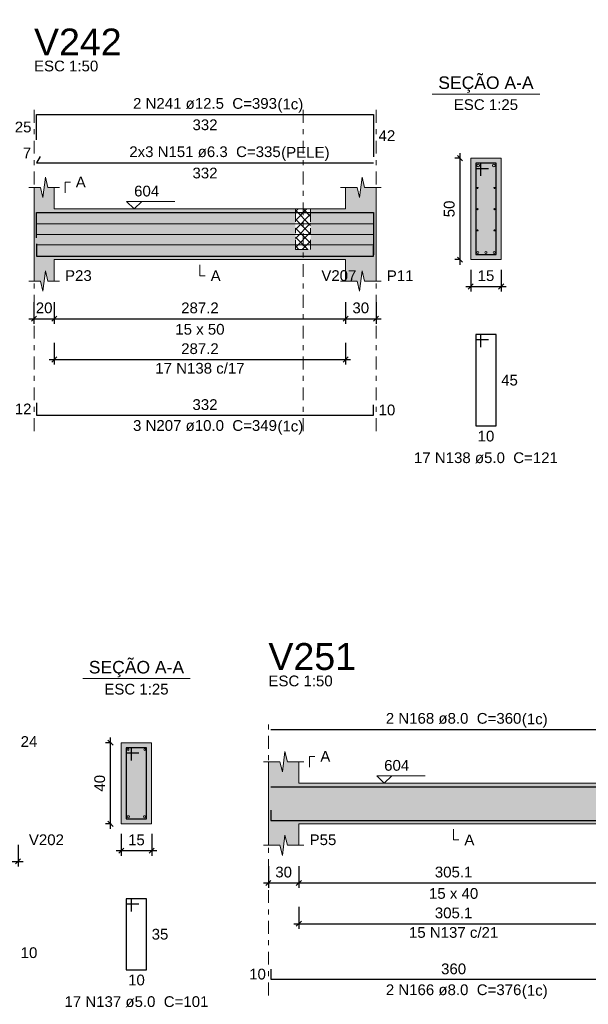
# Model space of a CAD drawing. Header units: millimetres. Extents: x 0 to 119, y 0 to 84.
# Tile 3 of 24: x 25 to 36, y 21 to 41. Entities that reach past the tile are written whole.
import ezdxf

# ---------------------------------------------------------------- set-up
doc = ezdxf.new("R2010")
doc.units = ezdxf.units.MM
doc.header["$MEASUREMENT"] = 0
doc.linetypes.add('DASHDOT', pattern=[2.54, 1.27, -0.635, 0, -0.635])
doc.linetypes.add('NULL', pattern=[0])
doc.layers.get('0').update_dxf_attribs({"lineweight": 18})
for name, color, linetype, lineweight in [('Descrição da armadura', 7, 'Continuous', 0), ('DT-Arm complementar', 5, 'Continuous', 5), ('DT-Barras na forma', 2, 'Continuous', 30), ('DT-Barras no corte', 5, 'Continuous', 5), ('DT-Barras rebatidas', 2, 'Continuous', 30), ('DT-Cotas', 9, 'Continuous', 5), ('DT-Forma', 5, 'Continuous', 5), ('DT-Hachura forma vigas', 254, 'Continuous', 5), ('DT-Hachura intersecção vigas', 9, 'Continuous', 5), ('DT-Hachura seção vigas', 254, 'Continuous', 5), ('DT-Pontilhado', 9, 'DASHDOT', 5), ('DT-Textos', 7, 'Continuous', 5), ('DT-Título', 3, 'Continuous', 20), ('Textos armaduras', 7, 'Continuous', 0)]:
    doc.layers.add(name, color=color, linetype=linetype, lineweight=lineweight)
doc.styles.add('Arial', font='txt')
doc.dimstyles.new('UM_25.000000', dxfattribs={"dimtxt": 0.18, "dimasz": 0.1, "dimexe": 0.1, "dimexo": 0.2, "dimgap": 0, "dimtad": 1, "dimtih": 1, "dimtoh": 1, "dimdec": 1, "dimlfac": 25, "dimzin": 0, "dimdsep": 46, "dimtxsty": 'Standard', "dimcen": 0.09, "dimdle": 0.1, "dimadec": 1, "dimazin": 2, "dimtfac": 1, "dimtdec": 4, "dimtofl": 0, "dimtmove": 0, "dimatfit": 3, "dimfxl": 1, "dimtolj": 1, "dimarcsym": 0})
doc.dimstyles.new('UM_50.000000', dxfattribs={"dimtxt": 0.18, "dimasz": 0.1, "dimexe": 0.1, "dimexo": 0.2, "dimgap": 0, "dimtad": 1, "dimtih": 1, "dimtoh": 1, "dimdec": 1, "dimlfac": 50, "dimzin": 0, "dimdsep": 46, "dimtxsty": 'Standard', "dimcen": 0.09, "dimdle": 0.1, "dimadec": 1, "dimazin": 2, "dimtfac": 1, "dimtdec": 4, "dimtofl": 0, "dimtmove": 0, "dimatfit": 3, "dimfxl": 1, "dimtolj": 1, "dimarcsym": 0})

# ---------------------------------------------------------------- blocks, each defined once
blk = doc.blocks.new('_Oblique')
at = {"color": 0, "linetype": 'ByBlock', "lineweight": -2}
blk.add_line((-0.5, -0.5), (0.5, 0.5), dxfattribs=at)
blk = doc.blocks.new('*D66')
at = {"layer": 'Defpoints', "color": 0}
for p in [(24.973, 35.26), (25.373, 35.26), (25.373, 34.731)]:
    blk.add_point(p, dxfattribs=at)
at = {"layer": 'DT-Cotas', "color": 0, "lineweight": -2}
for p, q in [((24.973, 35.06), (24.973, 34.631)), ((25.373, 35.06), (25.373, 34.631)), ((24.873, 34.731), (25.473, 34.731))]:
    blk.add_line(p, q, dxfattribs=at)
at = {"layer": 'DT-Cotas', "color": 0, "lineweight": -2, "xscale": 0.1, "yscale": 0.1, "zscale": 0.1, "rotation": 180}
blk.add_blockref('_Oblique', (24.973, 34.731), dxfattribs=at)
at = {"layer": 'DT-Cotas', "color": 0, "lineweight": -2, "xscale": 0.1, "yscale": 0.1, "zscale": 0.1}
blk.add_blockref('_Oblique', (25.373, 34.731), dxfattribs=at)
at = {"layer": 'DT-Cotas', "color": 7, "insert": (25.173, 34.943), "char_height": 0.2118, "attachment_point": 5, "rotation": 0.0057, "style": 'Arial'}
blk.add_mtext('\\A1;20', dxfattribs=at)
blk = doc.blocks.new('*D67')
at = {"layer": 'Defpoints', "color": 0}
for p in [(25.373, 35.26), (31.116, 35.26), (31.116, 34.731)]:
    blk.add_point(p, dxfattribs=at)
at = {"layer": 'DT-Cotas', "color": 0, "lineweight": -2}
for p, q in [((25.373, 35.06), (25.373, 34.631)), ((31.116, 35.06), (31.116, 34.631)), ((25.273, 34.731), (31.216, 34.731))]:
    blk.add_line(p, q, dxfattribs=at)
at = {"layer": 'DT-Cotas', "color": 0, "lineweight": -2, "xscale": 0.1, "yscale": 0.1, "zscale": 0.1, "rotation": 180}
blk.add_blockref('_Oblique', (25.373, 34.731), dxfattribs=at)
at = {"layer": 'DT-Cotas', "color": 0, "lineweight": -2, "xscale": 0.1, "yscale": 0.1, "zscale": 0.1}
blk.add_blockref('_Oblique', (31.116, 34.731), dxfattribs=at)
at = {"layer": 'DT-Cotas', "color": 7, "insert": (28.245, 34.943), "char_height": 0.2118, "attachment_point": 5, "rotation": 0.0057, "style": 'Arial'}
blk.add_mtext('\\A1;287.2', dxfattribs=at)
blk = doc.blocks.new('*D68')
at = {"layer": 'Defpoints', "color": 0}
for p in [(31.116, 35.26), (31.716, 35.26), (31.716, 34.731)]:
    blk.add_point(p, dxfattribs=at)
at = {"layer": 'DT-Cotas', "color": 0, "lineweight": -2}
for p, q in [((31.116, 35.06), (31.116, 34.631)), ((31.716, 35.06), (31.716, 34.631)), ((31.016, 34.731), (31.816, 34.731))]:
    blk.add_line(p, q, dxfattribs=at)
at = {"layer": 'DT-Cotas', "color": 0, "lineweight": -2, "xscale": 0.1, "yscale": 0.1, "zscale": 0.1, "rotation": 180}
blk.add_blockref('_Oblique', (31.116, 34.731), dxfattribs=at)
at = {"layer": 'DT-Cotas', "color": 0, "lineweight": -2, "xscale": 0.1, "yscale": 0.1, "zscale": 0.1}
blk.add_blockref('_Oblique', (31.716, 34.731), dxfattribs=at)
at = {"layer": 'DT-Cotas', "color": 7, "insert": (31.416, 34.943), "char_height": 0.2118, "attachment_point": 5, "rotation": 0.0057, "style": 'Arial'}
blk.add_mtext('\\A1;30', dxfattribs=at)
blk = doc.blocks.new('*D69')
at = {"layer": 'Defpoints', "color": 0}
for p in [(33.372, 37.896), (33.584, 37.896), (33.584, 35.896)]:
    blk.add_point(p, dxfattribs=at)
at = {"layer": 'DT-Cotas', "color": 0, "lineweight": -2}
for p, q in [((33.384, 37.896), (33.272, 37.896)), ((33.372, 35.796), (33.372, 37.996)), ((33.384, 35.896), (33.272, 35.896))]:
    blk.add_line(p, q, dxfattribs=at)
at = {"layer": 'DT-Cotas', "color": 0, "lineweight": -2, "xscale": 0.1, "yscale": 0.1, "zscale": 0.1}
for p, rotation in [((33.372, 37.896), 90), ((33.372, 35.896), 270)]:
    blk.add_blockref('_Oblique', p, dxfattribs=dict(at, rotation=rotation))
at = {"layer": 'DT-Cotas', "color": 7, "insert": (33.16, 36.896), "char_height": 0.2118, "attachment_point": 5, "rotation": 90, "style": 'Arial'}
blk.add_mtext('\\A1;50', dxfattribs=at)
blk = doc.blocks.new('*D70')
at = {"layer": 'Defpoints', "color": 0}
for p in [(33.584, 35.896), (34.184, 35.896), (34.184, 35.366)]:
    blk.add_point(p, dxfattribs=at)
at = {"layer": 'DT-Cotas', "color": 0, "lineweight": -2}
for p, q in [((33.584, 35.696), (33.584, 35.266)), ((34.184, 35.696), (34.184, 35.266)), ((33.484, 35.366), (34.284, 35.366))]:
    blk.add_line(p, q, dxfattribs=at)
at = {"layer": 'DT-Cotas', "color": 0, "lineweight": -2, "xscale": 0.1, "yscale": 0.1, "zscale": 0.1, "rotation": 180}
blk.add_blockref('_Oblique', (33.584, 35.366), dxfattribs=at)
at = {"layer": 'DT-Cotas', "color": 0, "lineweight": -2, "xscale": 0.1, "yscale": 0.1, "zscale": 0.1}
blk.add_blockref('_Oblique', (34.184, 35.366), dxfattribs=at)
at = {"layer": 'DT-Cotas', "color": 7, "insert": (33.884, 35.578), "char_height": 0.2118, "attachment_point": 5, "rotation": 0.0057, "style": 'Arial'}
blk.add_mtext('\\A1;15', dxfattribs=at)
blk = doc.blocks.new('*D71')
at = {"layer": 'Defpoints', "color": 0}
for p in [(25.373, 34.455), (31.116, 34.455), (31.116, 33.926)]:
    blk.add_point(p, dxfattribs=at)
at = {"layer": 'DT-Cotas', "color": 0, "lineweight": -2}
for p, q in [((25.373, 34.255), (25.373, 33.826)), ((31.116, 34.255), (31.116, 33.826)), ((25.273, 33.926), (31.216, 33.926))]:
    blk.add_line(p, q, dxfattribs=at)
at = {"layer": 'DT-Cotas', "color": 0, "lineweight": -2, "xscale": 0.1, "yscale": 0.1, "zscale": 0.1, "rotation": 180}
blk.add_blockref('_Oblique', (25.373, 33.926), dxfattribs=at)
at = {"layer": 'DT-Cotas', "color": 0, "lineweight": -2, "xscale": 0.1, "yscale": 0.1, "zscale": 0.1}
blk.add_blockref('_Oblique', (31.116, 33.926), dxfattribs=at)
at = {"layer": 'DT-Cotas', "color": 7, "insert": (28.245, 34.138), "char_height": 0.2118, "attachment_point": 5, "rotation": 0.0057, "style": 'Arial'}
blk.add_mtext('\\A1;287.2', dxfattribs=at)
blk = doc.blocks.new('*D109')
at = {"layer": 'Defpoints', "color": 0}
for p in [(17.093, 24.558), (24.66, 24.558), (24.66, 24.029)]:
    blk.add_point(p, dxfattribs=at)
at = {"layer": 'DT-Cotas', "color": 0, "lineweight": -2}
for p, q in [((17.093, 24.358), (17.093, 23.929)), ((24.66, 24.358), (24.66, 23.929)), ((16.993, 24.029), (24.76, 24.029))]:
    blk.add_line(p, q, dxfattribs=at)
at = {"layer": 'DT-Cotas', "color": 0, "lineweight": -2, "xscale": 0.1, "yscale": 0.1, "zscale": 0.1, "rotation": 180}
blk.add_blockref('_Oblique', (17.093, 24.029), dxfattribs=at)
at = {"layer": 'DT-Cotas', "color": 0, "lineweight": -2, "xscale": 0.1, "yscale": 0.1, "zscale": 0.1}
blk.add_blockref('_Oblique', (24.66, 24.029), dxfattribs=at)
at = {"layer": 'DT-Cotas', "color": 7, "insert": (20.877, 24.241), "char_height": 0.2118, "attachment_point": 5, "rotation": 0.0057, "style": 'Arial'}
blk.add_mtext('\\A1;378.4', dxfattribs=at)
blk = doc.blocks.new('*D110')
at = {"layer": 'Defpoints', "color": 0}
for p in [(26.481, 26.37), (26.693, 26.37), (26.693, 24.77)]:
    blk.add_point(p, dxfattribs=at)
at = {"layer": 'DT-Cotas', "color": 0, "lineweight": -2}
for p, q in [((26.481, 24.67), (26.481, 26.47)), ((26.493, 26.37), (26.381, 26.37)), ((26.493, 24.77), (26.381, 24.77))]:
    blk.add_line(p, q, dxfattribs=at)
at = {"layer": 'DT-Cotas', "color": 0, "lineweight": -2, "xscale": 0.1, "yscale": 0.1, "zscale": 0.1}
for p, rotation in [((26.481, 26.37), 90), ((26.481, 24.77), 270)]:
    blk.add_blockref('_Oblique', p, dxfattribs=dict(at, rotation=rotation))
at = {"layer": 'DT-Cotas', "color": 7, "insert": (26.269, 25.57), "char_height": 0.2118, "attachment_point": 5, "rotation": 90, "style": 'Arial'}
blk.add_mtext('\\A1;40', dxfattribs=at)
blk = doc.blocks.new('*D111')
at = {"layer": 'Defpoints', "color": 0}
for p in [(26.693, 24.77), (27.293, 24.77), (27.293, 24.241)]:
    blk.add_point(p, dxfattribs=at)
at = {"layer": 'DT-Cotas', "color": 0, "lineweight": -2}
for p, q in [((26.693, 24.57), (26.693, 24.141)), ((27.293, 24.57), (27.293, 24.141)), ((26.593, 24.241), (27.393, 24.241))]:
    blk.add_line(p, q, dxfattribs=at)
at = {"layer": 'DT-Cotas', "color": 0, "lineweight": -2, "xscale": 0.1, "yscale": 0.1, "zscale": 0.1, "rotation": 180}
blk.add_blockref('_Oblique', (26.693, 24.241), dxfattribs=at)
at = {"layer": 'DT-Cotas', "color": 0, "lineweight": -2, "xscale": 0.1, "yscale": 0.1, "zscale": 0.1}
blk.add_blockref('_Oblique', (27.293, 24.241), dxfattribs=at)
at = {"layer": 'DT-Cotas', "color": 7, "insert": (26.993, 24.452), "char_height": 0.2118, "attachment_point": 5, "rotation": 0.0057, "style": 'Arial'}
blk.add_mtext('\\A1;15', dxfattribs=at)
blk = doc.blocks.new('*D113')
at = {"layer": 'Defpoints', "color": 0}
for p in [(29.595, 24.135), (30.195, 24.135), (30.195, 23.605)]:
    blk.add_point(p, dxfattribs=at)
at = {"layer": 'DT-Cotas', "color": 0, "lineweight": -2}
for p, q in [((29.595, 23.935), (29.595, 23.505)), ((30.195, 23.935), (30.195, 23.505)), ((29.495, 23.605), (30.295, 23.605))]:
    blk.add_line(p, q, dxfattribs=at)
at = {"layer": 'DT-Cotas', "color": 0, "lineweight": -2, "xscale": 0.1, "yscale": 0.1, "zscale": 0.1, "rotation": 180}
blk.add_blockref('_Oblique', (29.595, 23.605), dxfattribs=at)
at = {"layer": 'DT-Cotas', "color": 0, "lineweight": -2, "xscale": 0.1, "yscale": 0.1, "zscale": 0.1}
blk.add_blockref('_Oblique', (30.195, 23.605), dxfattribs=at)
at = {"layer": 'DT-Cotas', "color": 7, "insert": (29.895, 23.817), "char_height": 0.2118, "attachment_point": 5, "rotation": 0.0057, "style": 'Arial'}
blk.add_mtext('\\A1;30', dxfattribs=at)
blk = doc.blocks.new('*D114')
at = {"layer": 'Defpoints', "color": 0}
for p in [(30.195, 24.135), (36.297, 24.135), (36.297, 23.605)]:
    blk.add_point(p, dxfattribs=at)
at = {"layer": 'DT-Cotas', "color": 0, "lineweight": -2}
for p, q in [((30.195, 23.935), (30.195, 23.505)), ((36.297, 23.935), (36.297, 23.505)), ((30.095, 23.605), (36.397, 23.605))]:
    blk.add_line(p, q, dxfattribs=at)
at = {"layer": 'DT-Cotas', "color": 0, "lineweight": -2, "xscale": 0.1, "yscale": 0.1, "zscale": 0.1, "rotation": 180}
blk.add_blockref('_Oblique', (30.195, 23.605), dxfattribs=at)
at = {"layer": 'DT-Cotas', "color": 0, "lineweight": -2, "xscale": 0.1, "yscale": 0.1, "zscale": 0.1}
blk.add_blockref('_Oblique', (36.297, 23.605), dxfattribs=at)
at = {"layer": 'DT-Cotas', "color": 7, "insert": (33.246, 23.817), "char_height": 0.2118, "attachment_point": 5, "style": 'Arial'}
blk.add_mtext('\\A1;305.1', dxfattribs=at)
blk = doc.blocks.new('*D118')
at = {"layer": 'Defpoints', "color": 0}
for p in [(30.195, 23.33), (36.297, 23.33), (36.297, 22.8)]:
    blk.add_point(p, dxfattribs=at)
at = {"layer": 'DT-Cotas', "color": 0, "lineweight": -2}
for p, q in [((30.195, 23.13), (30.195, 22.7)), ((36.297, 23.13), (36.297, 22.7)), ((30.095, 22.8), (36.397, 22.8))]:
    blk.add_line(p, q, dxfattribs=at)
at = {"layer": 'DT-Cotas', "color": 0, "lineweight": -2, "xscale": 0.1, "yscale": 0.1, "zscale": 0.1, "rotation": 180}
blk.add_blockref('_Oblique', (30.195, 22.8), dxfattribs=at)
at = {"layer": 'DT-Cotas', "color": 0, "lineweight": -2, "xscale": 0.1, "yscale": 0.1, "zscale": 0.1}
blk.add_blockref('_Oblique', (36.297, 22.8), dxfattribs=at)
at = {"layer": 'DT-Cotas', "color": 7, "insert": (33.246, 23.012), "char_height": 0.2118, "attachment_point": 5, "style": 'Arial'}
blk.add_mtext('\\A1;305.1', dxfattribs=at)

msp = doc.modelspace()

# ---------------------------------------------------------------- hatches: boundary and pattern name
at = {"layer": 'DT-Hachura forma vigas', "linetype": 'Continuous'}
for points in [[(30.4269, 36.0957), (30.1269, 36.0957), (30.1269, 36.8957), (25.3733, 36.8957), (25.3733, 37.3193), (25.2483, 37.3193), (25.1983, 37.5193), (25.1483, 37.1193), (25.0983, 37.3193), (24.9733, 37.3193), (24.9733, 36.8957), (24.9733, 35.8957), (24.9733, 35.4721), (25.0983, 35.4721), (25.1483, 35.2721), (25.1983, 35.6721), (25.2483, 35.4721), (25.3733, 35.4721), (25.3733, 35.8957), (30.1269, 35.8957), (30.4269, 35.8957), (31.1163, 35.8957), (31.1163, 35.4721), (31.3413, 35.4721), (31.3913, 35.2721), (31.4413, 35.6721), (31.4913, 35.4721), (31.7163, 35.4721), (31.7163, 35.8957), (31.7163, 36.8957), (31.7163, 37.3193), (31.4913, 37.3193), (31.4413, 37.5193), (31.3913, 37.1193), (31.3413, 37.3193), (31.1163, 37.3193), (31.1163, 36.8957), (30.4269, 36.8957), (30.4269, 36.0957)], [(36.8971, 24.3464), (36.8971, 24.77), (36.8971, 25.57), (36.8971, 25.9936), (36.6721, 25.9936), (36.6221, 26.1936), (36.5721, 25.7936), (36.5221, 25.9936), (36.2971, 25.9936), (36.2971, 25.57), (30.1949, 25.57), (30.1949, 25.9936), (29.9699, 25.9936), (29.9199, 26.1936), (29.8699, 25.7936), (29.8199, 25.9936), (29.5949, 25.9936), (29.5949, 25.57), (29.5949, 24.77), (29.5949, 24.3464), (29.8199, 24.3464), (29.8699, 24.1464), (29.9199, 24.5464), (29.9699, 24.3464), (30.1949, 24.3464), (30.1949, 24.77), (36.2971, 24.77), (36.2971, 24.3464), (36.5221, 24.3464), (36.5721, 24.1464), (36.6221, 24.5464), (36.6721, 24.3464), (36.8971, 24.3464)]]:
    msp.add_hatch(color=254, dxfattribs=at).paths.add_polyline_path(points)
at = {"layer": 'DT-Hachura intersecção vigas', "linetype": 'Continuous'}
h = msp.add_hatch(dxfattribs=at)
h.set_pattern_fill('ANSI37', color=9, style=0)
h.paths.add_polyline_path([(30.1269, 36.0957), (30.4269, 36.0957), (30.4269, 36.8957), (30.1269, 36.8957), (30.1269, 36.0957)])
at = {"layer": 'DT-Hachura seção vigas', "linetype": 'Continuous'}
for points in [[(33.5839, 35.8957), (33.5839, 35.8957), (34.1839, 35.8957), (34.1839, 37.8957), (33.5839, 37.8957), (33.5839, 35.8957)], [(26.6929, 24.77), (26.6929, 24.77), (27.2929, 24.77), (27.2929, 26.37), (26.6929, 26.37), (26.6929, 24.77)]]:
    msp.add_hatch(color=254, dxfattribs=at).paths.add_polyline_path(points)

# ---------------------------------------------------------------- linework, layer by layer
at = {"layer": 'DT-Arm complementar'}
for p, q in [((25.0233, 36.602), (31.6663, 36.602)), ((25.0233, 36.3932), (31.6663, 36.3932)), ((25.0233, 36.1845), (31.6663, 36.1845))]:
    msp.add_line(p, q, dxfattribs=at)
at = {"layer": 'DT-Barras na forma'}
for p, q in [((33.7839, 37.7957), (33.6839, 37.7957)), ((33.6839, 37.7957), (33.6839, 35.9957)), ((34.0839, 37.7957), (33.6839, 37.7957)), ((33.6839, 37.7957), (33.6839, 37.6957)), ((33.6839, 37.6957), (33.9339, 37.6957)), ((33.7839, 37.5457), (33.7839, 37.7957)), ((34.0839, 35.9957), (34.0839, 37.7957)), ((33.6839, 35.9957), (34.0839, 35.9957)), ((26.8929, 26.27), (26.7929, 26.27)), ((26.7929, 26.27), (26.7929, 24.87)), ((27.1929, 26.27), (26.7929, 26.27)), ((26.7929, 26.27), (26.7929, 26.17)), ((26.8929, 26.02), (26.8929, 26.27)), ((27.1929, 24.87), (27.1929, 26.27)), ((26.7929, 26.17), (27.0429, 26.17)), ((26.7929, 24.87), (27.1929, 24.87))]:
    msp.add_line(p, q, dxfattribs=at)
for points in [[(25.0233, 36.3229), (25.0233, 36.8232), (31.6663, 36.8232), (31.6663, 35.9893)], [(25.0233, 36.2057), (25.0233, 35.9657), (31.6663, 35.9657), (31.6663, 36.1657)], [(29.6449, 25.502), (36.8471, 25.502)], [(29.6449, 25.038), (29.6449, 24.838), (36.8471, 24.838), (36.8471, 25.038)]]:
    msp.add_lwpolyline(points, dxfattribs=at)
at = {"layer": 'DT-Barras no corte'}
for centre, radius in [((33.7289, 37.7507), 0.025), ((34.0389, 37.7507), 0.025), ((33.7165, 37.3082), 0.0126), ((34.0513, 37.3082), 0.0126), ((33.7165, 36.8907), 0.0126), ((34.0513, 36.8907), 0.0126), ((33.7165, 36.4732), 0.0126), ((34.0513, 36.4732), 0.0126), ((33.7239, 36.0357), 0.02), ((33.8839, 36.0357), 0.02), ((34.0439, 36.0357), 0.02), ((26.8289, 26.234), 0.016), ((27.1569, 26.234), 0.016), ((26.8329, 24.91), 0.02), ((27.1529, 24.91), 0.02)]:
    msp.add_circle(centre, radius, dxfattribs=at)
at = {"layer": 'DT-Barras rebatidas'}
for points in [[(25.0233, 38.2574), (25.0233, 38.7576), (31.6663, 38.7576), (31.6663, 37.9237)], [(25.0957, 37.9319), (25.0233, 37.8064), (31.6663, 37.8064)], [(33.7839, 34.169), (33.7839, 34.419), (33.6839, 34.419), (33.6839, 32.619), (34.0839, 32.619), (34.0839, 34.419), (33.6839, 34.419), (33.6839, 34.319), (33.9339, 34.319)], [(25.0233, 33.0711), (25.0233, 32.8311), (31.6663, 32.8311), (31.6663, 33.0311)], [(29.6449, 26.6316), (36.8471, 26.6316)], [(26.8929, 23.0433), (26.8929, 23.2933), (26.7929, 23.2933), (26.7929, 21.8933), (27.1929, 21.8933), (27.1929, 23.2933), (26.7929, 23.2933), (26.7929, 23.1933), (27.0429, 23.1933)], [(29.6449, 21.9034), (29.6449, 21.7034), (36.8471, 21.7034), (36.8471, 21.9034)]]:
    msp.add_lwpolyline(points, dxfattribs=at)
at = {"layer": 'DT-Forma'}
for p, q in [((34.1839, 37.8957), (33.5839, 37.8957)), ((33.5839, 37.8957), (33.5839, 35.8957)), ((34.1839, 35.8957), (34.1839, 37.8957)), ((25.1483, 37.1193), (25.1983, 37.5193)), ((25.1983, 37.5193), (25.2483, 37.3193)), ((31.3913, 37.1193), (31.4413, 37.5193)), ((31.4413, 37.5193), (31.4913, 37.3193)), ((24.8733, 37.3193), (25.0983, 37.3193)), ((24.9733, 36.8957), (24.9733, 37.3193)), ((25.0983, 37.3193), (25.1483, 37.1193)), ((25.2483, 37.3193), (25.4733, 37.3193)), ((25.3733, 37.3193), (25.3733, 36.8957)), ((31.0163, 37.3193), (31.3413, 37.3193)), ((31.1163, 36.8957), (31.1163, 37.3193)), ((31.3413, 37.3193), (31.3913, 37.1193)), ((31.4913, 37.3193), (31.8163, 37.3193)), ((31.7163, 37.3193), (31.7163, 36.8957)), ((25.3733, 36.8957), (30.1269, 36.8957)), ((30.1269, 36.8957), (30.4269, 36.8957)), ((30.4269, 36.8957), (31.1163, 36.8957)), ((24.9733, 35.8957), (24.9733, 35.4721)), ((25.3733, 35.4721), (25.3733, 35.8957)), ((25.3733, 35.8957), (30.1269, 35.8957)), ((30.1269, 35.8957), (30.4269, 35.8957)), ((30.4269, 35.8957), (31.1163, 35.8957)), ((31.1163, 35.8957), (31.1163, 35.4721)), ((31.7163, 35.4721), (31.7163, 35.8957)), ((33.5839, 35.8957), (34.1839, 35.8957)), ((25.1483, 35.2721), (25.1983, 35.6721)), ((25.1983, 35.6721), (25.2483, 35.4721)), ((31.3913, 35.2721), (31.4413, 35.6721)), ((31.4413, 35.6721), (31.4913, 35.4721)), ((24.8733, 35.4721), (25.0983, 35.4721)), ((25.0983, 35.4721), (25.1483, 35.2721)), ((25.2483, 35.4721), (25.4733, 35.4721)), ((31.0163, 35.4721), (31.3413, 35.4721)), ((31.3413, 35.4721), (31.3913, 35.2721)), ((31.4913, 35.4721), (31.8163, 35.4721)), ((27.2929, 26.37), (26.6929, 26.37)), ((26.6929, 26.37), (26.6929, 24.77)), ((27.2929, 24.77), (27.2929, 26.37)), ((29.8699, 25.7936), (29.9199, 26.1936)), ((29.9199, 26.1936), (29.9699, 25.9936)), ((29.4949, 25.9936), (29.8199, 25.9936)), ((29.5949, 25.57), (29.5949, 25.9936)), ((29.8199, 25.9936), (29.8699, 25.7936)), ((29.9699, 25.9936), (30.2949, 25.9936)), ((30.1949, 25.9936), (30.1949, 25.57)), ((30.1949, 25.57), (36.2971, 25.57)), ((26.6929, 24.77), (27.2929, 24.77)), ((29.5949, 24.77), (29.5949, 24.3464)), ((30.1949, 24.3464), (30.1949, 24.77)), ((30.1949, 24.77), (36.2971, 24.77)), ((29.8699, 24.1464), (29.9199, 24.5464)), ((29.9199, 24.5464), (29.9699, 24.3464)), ((29.4949, 24.3464), (29.8199, 24.3464)), ((29.8199, 24.3464), (29.8699, 24.1464)), ((29.9699, 24.3464), (30.2949, 24.3464))]:
    msp.add_line(p, q, dxfattribs=at)
at = {"layer": 'DT-Forma', "linetype": 'Continuous'}
for p, q in [((24.9733, 35.8957), (24.9733, 36.8957)), ((31.7163, 36.8957), (31.7163, 35.8957)), ((29.5949, 24.77), (29.5949, 25.57))]:
    msp.add_line(p, q, dxfattribs=at)
at = {"layer": 'DT-Pontilhado', "ltscale": 0.2}
for p, q in [((24.9733, 32.5134), (24.9733, 38.9694)), ((30.2769, 32.5134), (30.2769, 38.9694)), ((31.7163, 32.5134), (31.7163, 38.9694)), ((30.1269, 36.8957), (30.1269, 36.0957)), ((30.4269, 36.8957), (30.4269, 36.0957)), ((30.1269, 36.0957), (30.4269, 36.0957)), ((29.5949, 21.3857), (29.5949, 26.8434))]:
    msp.add_line(p, q, dxfattribs=at)
at = {"layer": 'DT-Textos'}
for p, q in [((32.8249, 39.1606), (34.9429, 39.1606)), ((25.9339, 27.6349), (28.0519, 27.6349))]:
    msp.add_line(p, q, dxfattribs=at)
for points in [[(25.5851, 37.2134), (25.5851, 37.4252), (25.691, 37.4252)], [(27.0962, 37.044), (26.9479, 36.8957), (26.7997, 37.044), (27.7528, 37.044)], [(28.2448, 35.7898), (28.2448, 35.578), (28.3507, 35.578)], [(30.4067, 25.8877), (30.4067, 26.0995), (30.5126, 26.0995)], [(32.0255, 25.7183), (31.8773, 25.57), (31.729, 25.7183), (32.6821, 25.7183)], [(33.246, 24.6641), (33.246, 24.4523), (33.3519, 24.4523)]]:
    msp.add_lwpolyline(points, dxfattribs=at)

# ---------------------------------------------------------------- texts
at = {"layer": 'Descrição da armadura', "linetype": 'NULL', "char_height": 0.2118, "attachment_point": 8, "line_spacing_factor": 0.9, "style": 'Arial'}
for s, insert, width in [('2 N241 ø12.5  C=393', (28.3444, 38.8639), 5.562109), ('2x3 N151 ø6.3  C=335', (28.3444, 37.9119), 5.852109), ('17 N138 c/17', (28.2448, 33.6443), 3.450264), ('3 N207 ø10.0  C=349', (28.3444, 32.5129), 5.562109), ('17 N138 ø5.0  C=121', (33.8834, 31.8779), 5.562109), ('2 N168 ø8.0  C=360', (33.246, 26.7379), 5.239541), ('15 N137 c/21', (33.246, 22.5186), 3.450264), ('2 N166 ø8.0  C=376', (33.246, 21.3859), 5.239541), ('17 N137 ø5.0  C=101', (26.993, 21.1519), 5.562109)]:
    msp.add_mtext(s, dxfattribs=dict(at, insert=insert, width=width))
at = {"layer": 'DT-Textos', "linetype": 'NULL', "line_spacing_factor": 0.798, "style": 'Arial'}
for s, insert, char_height, width, attachment_point in [('ESC 1:50', (24.9734, 39.6049), 0.2118, 2.482559, 7), ('SEÇÃO A-A', (33.8834, 39.185), 0.2471, 3.812061, 8), ('(1c)', (29.7724, 38.794), 0.2118, 0.998857, 7), ('ESC 1:25', (33.8834, 38.8429), 0.2118, 2.482559, 8), ('(PELE)', (29.8464, 37.842), 0.2118, 1.869424, 7), ('A', (25.7964, 37.3189), 0.2118, 0.386855, 7), ('604', (26.9474, 37.1389), 0.2118, 0.967705, 7), ('P23', (25.5854, 35.4719), 0.2118, 1.031992, 7), ('A', (28.4564, 35.4719), 0.2118, 0.386855, 7), ('V207', (30.6384, 35.4719), 0.2118, 1.354561, 7), ('P11', (31.9284, 35.4719), 0.2118, 1.031992, 7), ('15 x 50', (28.2444, 34.4129), 0.2118, 1.902559, 8), ('(1c)', (29.7724, 32.443), 0.2118, 0.998857, 7), ('SEÇÃO A-A', (26.993, 27.659), 0.2471, 3.812061, 8), ('ESC 1:25', (26.993, 27.3169), 0.2118, 2.482559, 8), ('ESC 1:50', (29.595, 27.4789), 0.2118, 2.482559, 7), ('(1c)', (34.591, 26.668), 0.2118, 0.998857, 7), ('A', (30.618, 25.9939), 0.2118, 0.386855, 7), ('604', (31.877, 25.8139), 0.2118, 0.967705, 7), ('V202', (24.872, 24.3469), 0.2118, 1.354561, 7), ('P55', (30.407, 24.3469), 0.2118, 1.031992, 7), ('A', (33.458, 24.3469), 0.2118, 0.386855, 7), ('15 x 40', (33.246, 23.2879), 0.2118, 1.902559, 8), ('(1c)', (34.591, 21.316), 0.2118, 0.998857, 7)]:
    msp.add_mtext(s, dxfattribs=dict(at, insert=insert, char_height=char_height, width=width, attachment_point=attachment_point))
at = {"layer": 'DT-Título', "linetype": 'NULL', "char_height": 0.5295, "width": 3.456465, "attachment_point": 7, "line_spacing_factor": 0.798, "style": 'Arial'}
for s, insert in [('V242', (24.9734, 39.9228)), ('V251', (29.595, 27.7968))]:
    msp.add_mtext(s, dxfattribs=dict(at, insert=insert))
at = {"layer": 'Textos armaduras', "linetype": 'NULL', "char_height": 0.2118, "line_spacing_factor": 0.9, "style": 'Arial'}
for s, insert, width, attachment_point in [('25', (24.9233, 38.4016), 1.045137, 9), ('332', (28.3448, 38.6603), 1.367705, 2), ('42', (31.7663, 38.4466), 1.045137, 1), ('7', (24.9167, 37.8923), 0.722568, 9), ('332', (28.3448, 37.7091), 1.367705, 2), ('45', (34.1839, 33.6249), 1.045137, 1), ('332', (28.3448, 32.9284), 1.367705, 8), ('12', (24.9233, 32.8452), 1.045137, 9), ('10', (31.7663, 33.037), 1.045137, 1), ('10', (33.8839, 32.5217), 1.045137, 2), ('24', (24.7103, 26.4986), 1.045137, 1), ('35', (27.2929, 22.6992), 1.045137, 1), ('10', (24.7103, 22.3349), 1.045137, 1), ('10', (29.5449, 21.6975), 1.045137, 9), ('360', (33.246, 21.8007), 1.367705, 8), ('10', (26.9929, 21.796), 1.045137, 2)]:
    msp.add_mtext(s, dxfattribs=dict(at, insert=insert, width=width, attachment_point=attachment_point))

# ---------------------------------------------------------------- dimensions: what is measured, and where the dimension line sits
at = {"layer": 'DT-Cotas'}
for base, p1, p2, picture, middle in [((33.3721, 37.8957), (33.5839, 35.8957), (33.5839, 37.8957), '*D69', (33.1603, 36.8957)), ((26.4811, 26.37), (26.6929, 24.77), (26.6929, 26.37), '*D110', (26.2693, 25.57))]:
    dim = msp.add_linear_dim(base=base, p1=p1, p2=p2, angle=90, dimstyle='UM_25.000000', override={"dimtxt": 0.2118, "dimasz": 0.1, "dimexe": 0.1, "dimexo": 0.2, "dimtad": 1, "dimtih": 0, "dimtoh": 0, "dimdec": 1, "dimlfac": 25, "dimzin": 8, "dimtxsty": 'Arial', "dimblk": 'Oblique', "dimblk1": 'Oblique', "dimblk2": 'Oblique', "dimsah": 1, "dimdle": 0.1, "dimse1": 0, "dimse2": 0, "dimclrt": 7, "dimadec": 1, "dimazin": 3, "dimtmove": 2, "dimldrblk": 'Oblique'}, dxfattribs=at)
    dim.commit()
    dim.dimension.update_dxf_attribs({"geometry": picture, "text_midpoint": middle, "dimtype": 160, "text_rotation": 90})
for base, p1, p2, dimstyle, override, picture, middle, turn in [((34.1839, 35.3662), (33.5839, 35.8957), (34.1839, 35.8957), 'UM_25.000000', {"dimtxt": 0.2118, "dimasz": 0.1, "dimexe": 0.1, "dimexo": 0.2, "dimtad": 1, "dimtih": 0, "dimtoh": 0, "dimdec": 1, "dimlfac": 25, "dimzin": 8, "dimtxsty": 'Arial', "dimblk": 'Oblique', "dimblk1": 'Oblique', "dimblk2": 'Oblique', "dimsah": 1, "dimdle": 0.1, "dimse1": 0, "dimse2": 0, "dimclrt": 7, "dimadec": 1, "dimazin": 3, "dimtmove": 2, "dimldrblk": 'Oblique'}, '*D70', (33.8839, 35.578), 0.00573), ((25.3733, 34.7308), (24.9733, 35.2603), (25.3733, 35.2603), 'UM_50.000000', {"dimtxt": 0.2118, "dimasz": 0.1, "dimexe": 0.1, "dimexo": 0.2, "dimtad": 1, "dimtih": 0, "dimtoh": 0, "dimdec": 1, "dimlfac": 50, "dimzin": 8, "dimtxsty": 'Arial', "dimblk": 'Oblique', "dimblk1": 'Oblique', "dimblk2": 'Oblique', "dimsah": 1, "dimdle": 0.1, "dimse1": 0, "dimse2": 0, "dimclrt": 7, "dimadec": 1, "dimazin": 3, "dimtmove": 2, "dimldrblk": 'Oblique'}, '*D66', (25.1733, 34.9426), 0.00573), ((31.1162737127, 34.7308005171), (25.3732737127, 35.2603005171), (31.1162737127, 35.2603005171), 'UM_50.000000', {"dimtxt": 0.2118, "dimasz": 0.1, "dimexe": 0.1, "dimexo": 0.2, "dimtad": 1, "dimtih": 0, "dimtoh": 0, "dimdec": 1, "dimlfac": 50, "dimzin": 8, "dimtxsty": 'Arial', "dimblk": 'Oblique', "dimblk1": 'Oblique', "dimblk2": 'Oblique', "dimsah": 1, "dimdle": 0.1, "dimse1": 0, "dimse2": 0, "dimclrt": 7, "dimadec": 1, "dimazin": 3, "dimtmove": 2, "dimldrblk": 'Oblique'}, '*D67', (28.2447737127, 34.9426005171), 0.005729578), ((31.7163, 34.7308), (31.1163, 35.2603), (31.7163, 35.2603), 'UM_50.000000', {"dimtxt": 0.2118, "dimasz": 0.1, "dimexe": 0.1, "dimexo": 0.2, "dimtad": 1, "dimtih": 0, "dimtoh": 0, "dimdec": 1, "dimlfac": 50, "dimzin": 8, "dimtxsty": 'Arial', "dimblk": 'Oblique', "dimblk1": 'Oblique', "dimblk2": 'Oblique', "dimsah": 1, "dimdle": 0.1, "dimse1": 0, "dimse2": 0, "dimclrt": 7, "dimadec": 1, "dimazin": 3, "dimtmove": 2, "dimldrblk": 'Oblique'}, '*D68', (31.4163, 34.9426), 0.00573), ((31.1162737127, 33.9259605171), (25.3732737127, 34.4554605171), (31.1162737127, 34.4554605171), 'UM_50.000000', {"dimtxt": 0.2118, "dimasz": 0.1, "dimexe": 0.1, "dimexo": 0.2, "dimtad": 1, "dimtih": 0, "dimtoh": 0, "dimdec": 1, "dimlfac": 50, "dimzin": 8, "dimtxsty": 'Arial', "dimblk": 'Oblique', "dimblk1": 'Oblique', "dimblk2": 'Oblique', "dimsah": 1, "dimdle": 0.1, "dimse1": 0, "dimse2": 0, "dimclrt": 7, "dimadec": 1, "dimazin": 3, "dimtmove": 2, "dimldrblk": 'Oblique'}, '*D71', (28.2447737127, 34.1377605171), 0.005729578), ((27.2929, 24.2405), (26.6929, 24.77), (27.2929, 24.77), 'UM_25.000000', {"dimtxt": 0.2118, "dimasz": 0.1, "dimexe": 0.1, "dimexo": 0.2, "dimtad": 1, "dimtih": 0, "dimtoh": 0, "dimdec": 1, "dimlfac": 25, "dimzin": 8, "dimtxsty": 'Arial', "dimblk": 'Oblique', "dimblk1": 'Oblique', "dimblk2": 'Oblique', "dimsah": 1, "dimdle": 0.1, "dimse1": 0, "dimse2": 0, "dimclrt": 7, "dimadec": 1, "dimazin": 3, "dimtmove": 2, "dimldrblk": 'Oblique'}, '*D111', (26.9929, 24.4523), 0.00573), ((24.6603, 24.0287), (17.0929, 24.5582), (24.6603, 24.5582), 'UM_50.000000', {"dimtxt": 0.2118, "dimasz": 0.1, "dimexe": 0.1, "dimexo": 0.2, "dimtad": 1, "dimtih": 0, "dimtoh": 0, "dimdec": 1, "dimlfac": 50, "dimzin": 8, "dimtxsty": 'Arial', "dimblk": 'Oblique', "dimblk1": 'Oblique', "dimblk2": 'Oblique', "dimsah": 1, "dimdle": 0.1, "dimse1": 0, "dimse2": 0, "dimclrt": 7, "dimadec": 1, "dimazin": 3, "dimtmove": 2, "dimldrblk": 'Oblique'}, '*D109', (20.8766, 24.2405), 0.00573), ((30.1949, 23.6051), (29.5949, 24.1346), (30.1949, 24.1346), 'UM_50.000000', {"dimtxt": 0.2118, "dimasz": 0.1, "dimexe": 0.1, "dimexo": 0.2, "dimtad": 1, "dimtih": 0, "dimtoh": 0, "dimdec": 1, "dimlfac": 50, "dimzin": 8, "dimtxsty": 'Arial', "dimblk": 'Oblique', "dimblk1": 'Oblique', "dimblk2": 'Oblique', "dimsah": 1, "dimdle": 0.1, "dimse1": 0, "dimse2": 0, "dimclrt": 7, "dimadec": 1, "dimazin": 3, "dimtmove": 2, "dimldrblk": 'Oblique'}, '*D113', (29.8949, 23.8169), 0.00573)]:
    dim = msp.add_linear_dim(base=base, p1=p1, p2=p2, dimstyle=dimstyle, override=override, dxfattribs=at)
    dim.commit()
    dim.dimension.update_dxf_attribs({"geometry": picture, "text_midpoint": middle, "dimtype": 160, "text_rotation": turn})
for base, p1, p2, picture, middle in [((36.2971, 23.6051), (30.1949, 24.1346), (36.2971, 24.1346), '*D114', (33.246, 23.8169)), ((36.2971, 22.8003), (30.1949, 23.3298), (36.2971, 23.3298), '*D118', (33.246, 23.0121))]:
    dim = msp.add_linear_dim(base=base, p1=p1, p2=p2, dimstyle='UM_50.000000', override={"dimtxt": 0.2118, "dimasz": 0.1, "dimexe": 0.1, "dimexo": 0.2, "dimtad": 1, "dimtih": 0, "dimtoh": 0, "dimdec": 1, "dimlfac": 50, "dimzin": 8, "dimtxsty": 'Arial', "dimblk": 'Oblique', "dimblk1": 'Oblique', "dimblk2": 'Oblique', "dimsah": 1, "dimdle": 0.1, "dimse1": 0, "dimse2": 0, "dimclrt": 7, "dimadec": 1, "dimazin": 3, "dimtmove": 2, "dimldrblk": 'Oblique'}, dxfattribs=at)
    dim.commit()
    dim.dimension.update_dxf_attribs({"geometry": picture, "text_midpoint": middle, "dimtype": 160})

doc.saveas('drawing.dxf')
